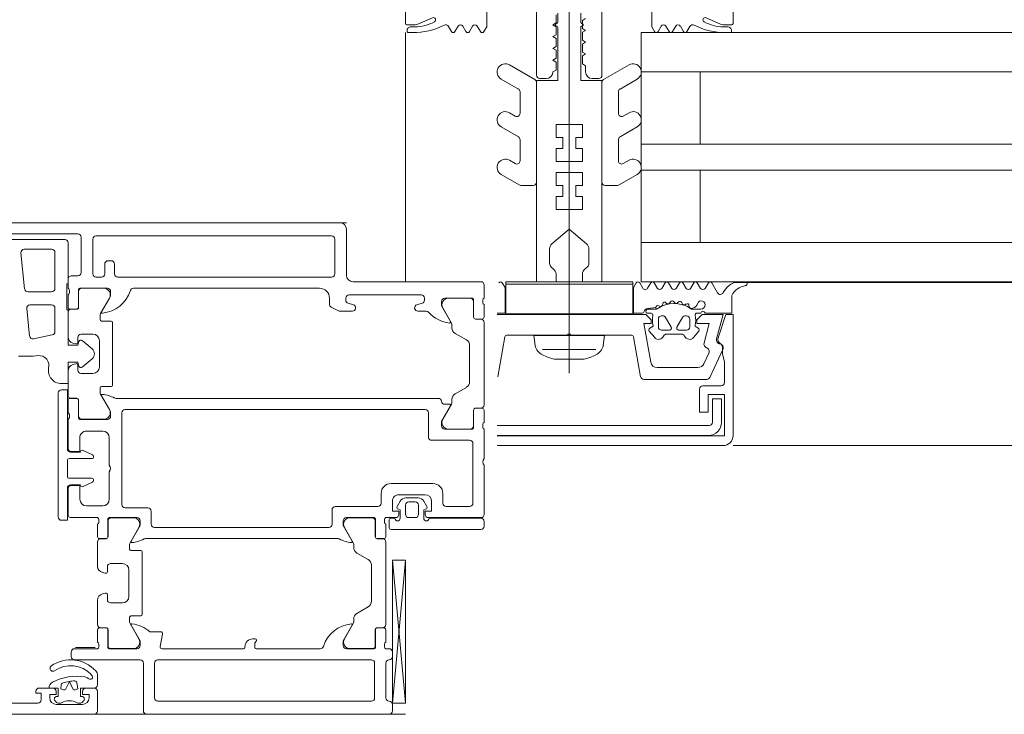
# Model space of a CAD drawing. Header units: centimetres. Extents: x -1631 to 21770, y -8842 to 3590.
# Tile 102 of 150: x 483 to 499, y 1664 to 1675. Entities that reach past the tile are written whole.
import ezdxf

# ---------------------------------------------------------------- set-up
doc = ezdxf.new("R2010")
doc.units = ezdxf.units.CM
for name, color, linetype, lineweight in [('A-DETL-GENF', 92, 'Continuous', 9), ('A-DOOR', 31, 'Continuous', 13), ('A-GLAZ-CURT', 52, 'Continuous', 9), ('A-GLAZ-CWMG', 51, 'Continuous', 9)]:
    doc.layers.add(name, color=color, linetype=linetype, lineweight=lineweight)

# ---------------------------------------------------------------- blocks, each defined once
blk = doc.blocks.new('Schueco_FWS_ADS-75-SimplySmart_inw_Family-02 - FWS SI insert unit 90-2368395-5_piętro III __10_50 m_ - stan projektowany')
at = {"layer": 'A-DETL-GENF'}
for p, q in [((-75.5, 6.6), (75.5, 6.6)), ((74.6, -0.9), (-74.6, -0.9))]:
    blk.add_line(p, q, dxfattribs=at)
at = {"layer": 'A-DOOR'}
for p, q in [((-75.3, 6.45), (-75.3, 6.55)), ((-75.25, 6.6), (-71.55, 6.6)), ((-71.5, 6.55), (-71.5, 5.82)), ((-70.8, 6.25), (-70.8, 6.55)), ((-75.3, 4.249), (-75.5, 6.43)), ((-75.2, 5.82), (-75.2, 6.35)), ((-75.03, 6.35), (-75.03, 5.82)), ((-71.72, 6.4), (-74.98, 6.4)), ((-71.67, 5.82), (-71.67, 6.35)), ((-70.588, 6.397), (-70.564, 6.421)), ((-70.17, 6.45), (-70.57, 6.45)), ((-70.543, 6.43), (-70.513, 6.43)), ((-70.227, 6.43), (-70.197, 6.43)), ((-70.176, 6.421), (-70.152, 6.397)), ((-68.6, 6.43), (-69.89, 6.43)), ((-70.62, 6.2), (-70.75, 6.2)), ((-69.91, 6.2), (-70.12, 6.2)), ((-75.3, 5.65), (-75.3, 5.72)), ((-74.98, 5.77), (-71.72, 5.77)), ((-71.45, 5.77), (-70.45, 5.77)), ((-70.4, 5.72), (-70.4, 5.65)), ((-75.2, 5.6), (-75.25, 5.6)), ((-75.18, 5.528), (-75.18, 5.572)), ((-75.041, 5.58), (-75.041, 5.31)), ((-74.6, 5.6), (-75.021, 5.6)), ((-74.99, 5.599), (-74.656, 5.599)), ((-73.22, 5.6), (-74.2, 5.6)), ((-73.05, 5.58), (-73.05, 5.57)), ((-71.786, 5.6), (-73.03, 5.6)), ((-71.794, 5.376), (-71.757, 5.564)), ((-70.979, 5.6), (-71.4, 5.6)), ((-71.01, 5.599), (-71.344, 5.599)), ((-70.959, 5.31), (-70.959, 5.58)), ((-70.82, 5.572), (-70.82, 5.528)), ((-70.45, 5.6), (-70.8, 5.6)), ((-70.765, 5.58), (-70.465, 5.58)), ((-75.2, 5.31), (-75.2, 5.5)), ((-75.04, 5.309), (-75.04, 5.549)), ((-74.569, 5.449), (-74.703, 5.216)), ((-73.17, 5.45), (-73.205, 5.45)), ((-71.431, 5.449), (-71.297, 5.216)), ((-70.96, 5.309), (-70.96, 5.549)), ((-70.8, 5.5), (-70.8, 5.31)), ((-75.071, 5.28), (-75.17, 5.28)), ((-75.15, 5.279), (-75.07, 5.279)), ((-71.6, 5.34), (-71.764, 5.34)), ((-70.85, 5.279), (-70.93, 5.279)), ((-70.83, 5.28), (-70.929, 5.28)), ((-75.2, 3.971), (-75.2, 5.229)), ((-74.71, 5.191), (-74.71, 5.147)), ((-71.29, 5.191), (-71.29, 5.12)), ((-70.8, 4.859), (-70.8, 5.229)), ((-74.76, 5.06), (-74.93, 4.962)), ((-71.48, 5.08), (-71.48, 4.12)), ((-71.31, 5.1), (-71.46, 5.1)), ((-74.98, 4.875), (-74.98, 4.325)), ((-71.18, 4.9), (-71, 4.9)), ((-70.95, 4.85), (-70.95, 4.775)), ((-71.28, 4.4), (-71.28, 4.8)), ((-70.919, 4.751), (-70.874, 4.763)), ((-70.95, 4.425), (-70.95, 4.35)), ((-70.874, 4.437), (-70.919, 4.449)), ((-74.93, 4.238), (-74.76, 4.14)), ((-71, 4.3), (-71.18, 4.3)), ((-70.8, 3.971), (-70.8, 4.341)), ((-71.46, 4.1), (-71.31, 4.1)), ((-71.29, 4.08), (-71.29, 4.009)), ((-75.17, 3.92), (-75.071, 3.92)), ((-75.07, 3.921), (-75.15, 3.921)), ((-74.71, 4.053), (-74.71, 4.009)), ((-74.703, 3.984), (-74.569, 3.751)), ((-74.467, 3.92), (-71.533, 3.92)), ((-71.297, 3.984), (-71.431, 3.751)), ((-70.93, 3.921), (-70.85, 3.921)), ((-70.929, 3.92), (-70.83, 3.92)), ((-75.28, 3.78), (-76.65, 3.78)), ((-75.2, 3.7), (-75.2, 3.89)), ((-75.041, 3.89), (-75.041, 3.62)), ((-75.04, 3.651), (-75.04, 3.891)), ((-70.96, 3.651), (-70.96, 3.891)), ((-70.959, 3.62), (-70.959, 3.89)), ((-70.8, 3.89), (-70.8, 3.7)), ((-76.7, 3.73), (-76.7, 3.66)), ((-76.65, 3.61), (-75.86, 3.61)), ((-75.34, 3.61), (-75.28, 3.61)), ((-75.25, 3.64), (-75.25, 3.75)), ((-75.18, 3.628), (-75.18, 3.672)), ((-74.38, 3.7), (-74.38, 3.48)), ((-71.67, 3.75), (-74.33, 3.75)), ((-71.62, 3.5), (-71.62, 3.7)), ((-70.82, 3.672), (-70.82, 3.628)), ((-76.7, 2.8), (-76.7, 3.55)), ((-76.65, 3.6), (-75.85, 3.6)), ((-75.7, 3.55), (-75.7, 3.41)), ((-75.55, 3.6), (-75.65, 3.6)), ((-75.5, 3.41), (-75.5, 3.55)), ((-75.35, 3.6), (-75.2, 3.6)), ((-75.021, 3.6), (-74.6, 3.6)), ((-74.656, 3.601), (-74.99, 3.601)), ((-71.4, 3.6), (-70.979, 3.6)), ((-71.344, 3.601), (-71.01, 3.601)), ((-70.8, 3.6), (-70.4, 3.6)), ((-70.35, 3.55), (-70.35, 3.16)), ((-70.2, 3.59), (-70.2, 1.7)), ((-76.53, 3.38), (-76.53, 2.47)), ((-76.12, 3.43), (-76.48, 3.43)), ((-76.07, 3.23), (-76.07, 3.38)), ((-75.826, 3.429), (-75.781, 3.35)), ((-75.65, 3.36), (-75.55, 3.36)), ((-75.419, 3.35), (-75.374, 3.429)), ((-75.13, 3.38), (-75.13, 3.23)), ((-74.43, 3.43), (-75.08, 3.43)), ((-71.22, 3.45), (-71.57, 3.45)), ((-71.17, 2), (-71.17, 3.4)), ((-70.98, 3.32), (-70.98, 2.9)), ((-70.63, 3.42), (-70.88, 3.42)), ((-75.8, 3.25), (-75.4, 3.25)), ((-75.694, 3.3), (-75.506, 3.3)), ((-75.28, 3.08), (-75.92, 3.08)), ((-70.74, 3.03), (-70.74, 3.033)), ((-70.723, 3.06), (-70.581, 3.126)), ((-70.54, 3.1), (-70.39, 3.1)), ((-70.37, 3), (-70.71, 3)), ((-70.34, 2.73), (-70.34, 2.97)), ((-70.98, 2.8), (-70.98, 2.38)), ((-76.7, 2.25), (-76.7, 2.7)), ((-70.74, 2.667), (-70.74, 2.67)), ((-70.581, 2.574), (-70.723, 2.64)), ((-70.71, 2.7), (-70.37, 2.7)), ((-70.39, 2.6), (-70.54, 2.6)), ((-76.48, 2.42), (-75.9, 2.42)), ((-70.35, 2.54), (-70.35, 2.1)), ((-75.85, 2.37), (-75.85, 2)), ((-70.88, 2.28), (-70.63, 2.28)), ((-76.7, 1.96), (-76.7, 2.15)), ((-76.68, 2.178), (-76.68, 2.222)), ((-76.541, 2.23), (-76.541, 1.96)), ((-76.54, 1.959), (-76.54, 2.199)), ((-76.1, 2.25), (-76.521, 2.25)), ((-76.49, 2.249), (-76.156, 2.249)), ((-76.069, 2.099), (-76.203, 1.866)), ((-70.529, 2.1), (-70.95, 2.1)), ((-70.894, 2.099), (-70.56, 2.099)), ((-70.51, 2.049), (-70.51, 1.809)), ((-70.509, 1.81), (-70.509, 2.08)), ((-70.37, 2.072), (-70.37, 2.028)), ((-70.35, 2), (-70.35, 1.81)), ((-76.7, 0.621), (-76.7, 1.879)), ((-76.571, 1.93), (-76.67, 1.93)), ((-76.65, 1.929), (-76.57, 1.929)), ((-76.21, 1.841), (-76.21, 1.797)), ((-76.099, 1.87), (-76.176, 1.87)), ((-75.8, 1.95), (-71.22, 1.95)), ((-70.847, 1.716), (-70.981, 1.949)), ((-76.26, 1.71), (-76.43, 1.612)), ((-71.083, 1.78), (-76, 1.78)), ((-70.84, 1.62), (-70.84, 1.691)), ((-70.48, 1.779), (-70.4, 1.779)), ((-70.38, 1.78), (-70.479, 1.78)), ((-70.35, 1.729), (-70.35, 1.359)), ((-76.48, 1.525), (-76.48, 0.975)), ((-71.03, 0.62), (-71.03, 1.58)), ((-71.01, 1.6), (-70.86, 1.6)), ((-70.55, 1.4), (-70.73, 1.4)), ((-70.83, 1.3), (-70.83, 0.9)), ((-70.716, 1.177), (-70.564, 1.304)), ((-70.5, 1.275), (-70.5, 1.35)), ((-70.424, 1.263), (-70.469, 1.251)), ((-70.564, 0.896), (-70.716, 1.023)), ((-70.5, 0.85), (-70.5, 0.925)), ((-70.469, 0.949), (-70.424, 0.937)), ((-76.43, 0.888), (-76.26, 0.79)), ((-70.73, 0.8), (-70.55, 0.8)), ((-70.35, 0.841), (-70.35, 0.471)), ((-70.15, 0.763), (-70.15, 0.405)), ((-69.824, 0.872), (-70.11, 0.811)), ((-69.72, 0.41), (-69.764, 0.829)), ((-76.21, 0.703), (-76.21, 0.659)), ((-76.203, 0.634), (-76.069, 0.401)), ((-76.7, 0.35), (-76.7, 0.54)), ((-76.67, 0.57), (-76.571, 0.57)), ((-76.57, 0.571), (-76.65, 0.571)), ((-76.541, 0.54), (-76.541, 0.27)), ((-76.54, 0.301), (-76.54, 0.541)), ((-70.86, 0.6), (-71.01, 0.6)), ((-70.981, 0.251), (-70.847, 0.484)), ((-70.84, 0.509), (-70.84, 0.58)), ((-76.68, 0.278), (-76.68, 0.322)), ((-75.817, 0.45), (-75.69, 0.45)), ((-75.675, 0.352), (-75.755, 0.328)), ((-74.625, 0.328), (-74.705, 0.352)), ((-74.69, 0.45), (-74.499, 0.45)), ((-74.476, 0.445), (-74.367, 0.389)), ((-74.34, 0.344), (-74.34, 0.25)), ((-70.51, 0.391), (-70.51, 0.151)), ((-70.509, 0.12), (-70.509, 0.39)), ((-70.4, 0.421), (-70.48, 0.421)), ((-70.479, 0.42), (-70.38, 0.42)), ((-70.35, 0.39), (-70.35, 0.2)), ((-70.1, 0.355), (-69.769, 0.355)), ((-76.7, 0.05), (-76.7, 0.25)), ((-76.521, 0.25), (-76.1, 0.25)), ((-76.156, 0.251), (-76.49, 0.251)), ((-75.79, 0.28), (-75.79, 0.25)), ((-75.74, 0.2), (-74.64, 0.2)), ((-74.59, 0.25), (-74.59, 0.28)), ((-70.37, 0.172), (-70.37, 0.128)), ((-69.738, 0.155), (-70.1, 0.155)), ((-74.7, 0), (-76.65, 0)), ((-74.19, 0.1), (-71.35, 0.1)), ((-70.95, 0.1), (-70.529, 0.1)), ((-70.56, 0.101), (-70.894, 0.101)), ((-70.35, 0.1), (-70.35, -0.04)), ((-70.15, 0.105), (-70.15, -0.445)), ((-69.63, -0.44), (-69.688, 0.11)), ((-74.6, -0.8), (-74.6, -0.1)), ((-74.42, -0.12), (-74.42, -0.65)), ((-71.11, -0.07), (-74.37, -0.07)), ((-71.06, -0.27), (-71.06, -0.12)), ((-70.91, -0.12), (-70.91, -0.27)), ((-70.78, -0.07), (-70.86, -0.07)), ((-70.73, -0.65), (-70.73, -0.12)), ((-70.55, -0.14), (-70.55, -0.68)), ((-70.4, -0.09), (-70.5, -0.09)), ((-70.96, -0.32), (-71.01, -0.32)), ((-70.1, -0.495), (-69.68, -0.495)), ((-74.37, -0.7), (-70.78, -0.7)), ((-70.5, -0.73), (-69.21, -0.73)), ((-69.45, -0.645), (-70.3, -0.645)), ((-68.35, -0.9), (-74.5, -0.9))]:
    blk.add_line(p, q, dxfattribs=at)
at = {"layer": 'A-DOOR', "flags": 128}
for points in [[(-70.75, 6.6), (-62.1, 6.6), (-62.1, 6.26), (-62.21, 6.15), (-62.27, 6.15), (-62.27, 6.32)], [(-75.5, 4.249), (-75.5, 6.43), (-75.3, 6.43), (-75.3, 4.249), (-75.5, 4.249), (-75.3, 6.43)], [(-70.75, 6.2), (-70.54, 6.2), (-70.54, 6.33), (-70.57, 6.33)], [(-70.67, 6.35), (-70.67, 6.3), (-70.57, 6.3), (-70.57, 6.25)], [(-70.17, 6.33), (-70.2, 6.33), (-70.2, 6.2), (-70.06, 6.2)], [(-70.17, 6.25), (-70.17, 6.3), (-70.07, 6.3), (-70.07, 6.35)], [(-69.94, 6.38), (-69.94, 6.28), (-69.86, 6.28), (-69.86, 6.25)], [(-70.8, 6.006), (-70.8, 6.015), (-70.8, 6.15)], [(-73.225, 5.47), (-73.225, 5.477), (-73.2, 5.51), (-73.2, 5.58)], [(-74.688, 5.241), (-74.55, 5.48), (-74.55, 5.55)], [(-71.45, 5.55), (-71.45, 5.48), (-71.312, 5.241)], [(-74.55, 3.65), (-74.55, 3.72), (-74.688, 3.959)], [(-71.312, 3.959), (-71.45, 3.72), (-71.45, 3.65)], [(-75.78, 3.61), (-75.78, 3.48), (-75.808, 3.473)], [(-75.392, 3.473), (-75.42, 3.48), (-75.42, 3.61)], [(-70.34, 3.15), (-70.34, 3.64), (-70.25, 3.64)], [(-75.8, 3.55), (-75.8, 3.5), (-75.9, 3.5), (-75.9, 3.35)], [(-75.3, 3.35), (-75.3, 3.5), (-75.4, 3.5), (-75.4, 3.55)], [(-70.4, 3.11), (-70.53, 3.11), (-70.53, 3.32)], [(-70.53, 2.38), (-70.53, 2.59), (-70.4, 2.59)], [(-70.25, 1.65), (-70.34, 1.65), (-70.34, 2.55)], [(-76.188, 1.891), (-76.05, 2.13), (-76.05, 2.2)], [(-71, 2.05), (-71, 1.98), (-70.862, 1.741)], [(-70.516, 1.289), (-70.5, 1.23), (-70.35, 1.23), (-70.35, 1.555), (-70.25, 1.555)], [(-70.35, -0.595), (-70.35, 0.03), (-70.33, 0.03), (-70.33, 0.43), (-70.35, 0.43), (-70.35, 0.97), (-70.5, 0.97), (-70.516, 0.911)], [(-76.05, 0.3), (-76.05, 0.37), (-76.188, 0.609)], [(-70.862, 0.459), (-71, 0.22), (-71, 0.15)]]:
    blk.add_lwpolyline(points, dxfattribs=at)
for points in [[(-70.483, 6.115), (-70.5, 6.213), (-70.46, 6.227), (-70.5, 6.213)], [(-70.423, 6.212), (-70.37, 6.099), (-70.317, 6.212), (-70.37, 6.099)], [(-70.28, 6.227), (-70.24, 6.213), (-70.246, 6.149), (-70.24, 6.213)]]:
    blk.add_lwpolyline(points, close=True, dxfattribs=at)
at = {"layer": 'A-DOOR'}
for centre, radius, start, end in [((-75.25, 6.55), 0.05, 90, 180), ((-71.55, 6.55), 0.05, 0, 90), ((-70.75, 6.55), 0.05, 90, 180), ((-75.25, 6.45), 0.05, 180, 270), ((-75.25, 6.35), 0.05, 0, 90), ((-74.98, 6.35), 0.05, 90, 180), ((-71.72, 6.35), 0.05, 0, 90), ((-70.57, 6.35), 0.1, 90, 180), ((-70.56, 6.369), 0.04, 135, 255.5225), ((-70.543, 6.4), 0.03, 90, 135), ((-70.513, 6.38), 0.05, 62.5107, 90), ((-70.37, 6.655), 0.26, 242.5107, 297.4893), ((-70.227, 6.38), 0.05, 90, 117.4893), ((-70.197, 6.4), 0.03, 45, 90), ((-70.17, 6.35), 0.1, 0, 90), ((-70.18, 6.369), 0.04, 284.4775, 45), ((-69.89, 6.38), 0.05, 90, 180), ((-70.75, 6.25), 0.05, 180, 270), ((-70.75, 6.15), 0.05, 90, 180), ((-70.62, 6.25), 0.05, 270, 360), ((-70.45, 6.199), 0.03, 25, 110), ((-70.45, 6.199), 0.03, 25, 110), ((-70.29, 6.199), 0.03, 70, 155), ((-70.29, 6.199), 0.03, 70, 155), ((-70.12, 6.25), 0.05, 180, 270), ((-70.16, 6.2), 0.1, 297.8642, 0), ((-69.91, 6.25), 0.05, 270, 0), ((-70.27, 6.029), 0.53, 180, 181.5104), ((-70.694, 6.035), 0.03, 102.6892, 206.8893), ((-70.623, 6.071), 0.11, 206.8893, 223.162), ((-70.69, 6.015), 0.05, 49.3398, 102.6892), ((-70.592, 6.129), 0.1, 229.3398, 260.8458), ((-70.482, 6.81), 0.79, 260.8458, 297.8642), ((-70.453, 6.121), 0.03, 190, 272.4282), ((-70.453, 6.121), 0.03, 190, 272.4282), ((-70.482, 6.81), 0.72, 272.4282, 278.9885), ((-70.482, 6.81), 0.72, 272.4282, 278.9885), ((-70.482, 6.81), 0.72, 278.9885, 287.4598), ((-70.482, 6.81), 0.72, 278.9885, 287.4598), ((-70.275, 6.152), 0.03, 287.4598, 355), ((-70.275, 6.152), 0.03, 287.4598, 355), ((-70.7, 6.006), 0.1, 180, 222.3901), ((-70.391, 6.289), 0.519, 222.3901, 304.8585), ((-70.391, 6.289), 0.429, 223.162, 304.8585), ((-70.12, 5.9), 0.045, 304.8585, 124.8585), ((-75.25, 5.72), 0.05, 90, 180), ((-75.25, 5.82), 0.05, 270, 0), ((-74.98, 5.82), 0.05, 180, 270), ((-71.72, 5.82), 0.05, 270, 360), ((-71.45, 5.82), 0.05, 180, 270), ((-70.45, 5.72), 0.05, 0, 90), ((-75.25, 5.65), 0.05, 180, 270), ((-75.21, 5.572), 0.03, 0, 70.5288), ((-75.021, 5.58), 0.02, 90, 180), ((-74.99, 5.549), 0.05, 90, 180), ((-74.724, 5.718), 0.5, 275.6226, 342.2516), ((-74.656, 5.499), 0.1, 330, 90), ((-74.6, 5.55), 0.05, 0, 90), ((-74.2, 5.55), 0.05, 90, 162.2516), ((-73.22, 5.58), 0.02, 0, 90), ((-73.17, 5.57), 0.12, 270, 0), ((-73.03, 5.58), 0.02, 90, 180), ((-71.786, 5.57), 0.03, 349, 90), ((-71.4, 5.55), 0.05, 90, 180), ((-71.344, 5.499), 0.1, 90, 210), ((-71.01, 5.549), 0.05, 0, 90), ((-70.979, 5.58), 0.02, 0, 90), ((-70.79, 5.572), 0.03, 109.4712, 180), ((-70.45, 5.65), 0.05, 270, 0), ((-75.21, 5.528), 0.03, 289.4712, 0), ((-73.205, 5.477), 0.02, 135, 180), ((-73.205, 5.47), 0.02, 180, 270), ((-70.79, 5.528), 0.03, 180, 250.5288), ((-75.17, 5.31), 0.03, 180, 270), ((-75.15, 5.229), 0.05, 90, 180), ((-75.071, 5.31), 0.03, 270, 0), ((-75.07, 5.309), 0.03, 270, 0), ((-71.764, 5.37), 0.03, 169, 270), ((-71.272, 5.717), 0.5, 228.9748, 263.8593), ((-70.93, 5.309), 0.03, 180, 270), ((-70.929, 5.31), 0.03, 180, 270), ((-70.85, 5.229), 0.05, 0, 90), ((-70.83, 5.31), 0.03, 270, 0), ((-74.81, 5.147), 0.1, 300, 0), ((-74.66, 5.191), 0.05, 150, 180), ((-74.676, 5.234), 0.0138, 150, 275.6226), ((-71.324, 5.234), 0.0138, 263.8593, 30), ((-71.31, 5.12), 0.02, 270, 0), ((-71.34, 5.191), 0.05, 0, 30), ((-74.88, 4.875), 0.1, 120, 180), ((-71.46, 5.08), 0.02, 90, 180), ((-71.18, 4.8), 0.1, 90, 180), ((-71, 4.85), 0.05, 0, 90), ((-70.9, 4.859), 0.1, 285, 0), ((-70.925, 4.775), 0.025, 180, 285), ((-71.18, 4.4), 0.1, 180, 270), ((-70.925, 4.425), 0.025, 75, 180), ((-70.9, 4.341), 0.1, 0, 75), ((-74.88, 4.325), 0.1, 180, 240), ((-71, 4.35), 0.05, 270, 0), ((-74.81, 4.053), 0.1, 0, 60), ((-71.46, 4.12), 0.02, 180, 270), ((-71.31, 4.08), 0.02, 0, 90), ((-75.15, 3.971), 0.05, 180, 270), ((-75.17, 3.89), 0.03, 90, 180), ((-75.071, 3.89), 0.03, 360, 90), ((-75.07, 3.891), 0.03, 0, 90), ((-74.66, 4.009), 0.05, 180, 210), ((-74.676, 3.966), 0.0138, 84.6714, 210), ((-74.721, 3.482), 0.5, 62.5097, 84.6714), ((-74.467, 3.97), 0.05, 242.5097, 270), ((-71.533, 3.97), 0.05, 270, 297.4903), ((-71.279, 3.482), 0.5, 95.3286, 117.4903), ((-71.324, 3.966), 0.0138, 330, 95.3286), ((-71.34, 4.009), 0.05, 330, 0), ((-70.93, 3.891), 0.03, 90, 180), ((-70.929, 3.89), 0.03, 90, 180), ((-70.85, 3.971), 0.05, 270, 0), ((-70.83, 3.89), 0.03, 0, 90), ((-76.65, 3.73), 0.05, 90, 180), ((-75.28, 3.75), 0.03, 0, 90), ((-76.65, 3.66), 0.05, 180, 270), ((-75.82, 3.61), 0.04, 0, 180), ((-75.38, 3.61), 0.04, 0, 180), ((-75.28, 3.64), 0.03, 270, 0), ((-75.21, 3.672), 0.03, 0, 70.5288), ((-75.21, 3.628), 0.03, 289.4712, 360), ((-75.021, 3.62), 0.02, 180, 270), ((-74.99, 3.651), 0.05, 180, 270), ((-74.656, 3.701), 0.1, 270, 30), ((-74.6, 3.65), 0.05, 270, 0), ((-74.33, 3.7), 0.05, 90, 180), ((-71.67, 3.7), 0.05, 0, 90), ((-71.4, 3.65), 0.05, 180, 270), ((-71.344, 3.701), 0.1, 150, 270), ((-71.01, 3.651), 0.05, 270, 0), ((-70.979, 3.62), 0.02, 270, 0), ((-70.79, 3.672), 0.03, 109.4712, 180), ((-70.79, 3.628), 0.03, 180, 250.5288), ((-70.25, 3.59), 0.05, 0, 90), ((-76.65, 3.55), 0.05, 90, 180), ((-75.85, 3.55), 0.05, 0, 90), ((-75.8, 3.444), 0.03, 105, 210), ((-75.65, 3.55), 0.05, 90, 180), ((-75.55, 3.55), 0.05, 0, 90), ((-75.35, 3.55), 0.05, 90, 180), ((-75.4, 3.444), 0.03, 330, 75), ((-74.43, 3.48), 0.05, 270, 0), ((-71.57, 3.5), 0.05, 180, 270), ((-70.4, 3.55), 0.05, 0, 90), ((-76.48, 3.38), 0.05, 90, 180), ((-76.12, 3.38), 0.05, 0, 90), ((-75.8, 3.35), 0.1, 180, 270), ((-75.694, 3.4), 0.1, 210, 270), ((-75.65, 3.41), 0.05, 180, 270), ((-75.55, 3.41), 0.05, 270, 0), ((-75.506, 3.4), 0.1, 270, 330), ((-75.4, 3.35), 0.1, 270, 0), ((-75.08, 3.38), 0.05, 90, 180), ((-71.22, 3.4), 0.05, 0, 90), ((-70.88, 3.32), 0.1, 90, 180), ((-70.63, 3.32), 0.1, 0, 90), ((-75.92, 3.23), 0.15, 180, 270), ((-75.28, 3.23), 0.15, 270, 0), ((-70.4, 3.16), 0.05, 270, 0), ((-70.71, 3.033), 0.03, 115, 180), ((-70.71, 3.03), 0.03, 180, 270), ((-70.568, 3.099), 0.03, 21.7118, 115), ((-70.39, 3.15), 0.05, 270, 0), ((-70.927, 2.85), 0.0725, 136.3972, 223.6028), ((-70.37, 2.97), 0.03, 0, 90), ((-76.752, 2.75), 0.0725, 316.3972, 43.6028), ((-70.37, 2.73), 0.03, 270, 0), ((-70.71, 2.67), 0.03, 90, 180), ((-70.71, 2.667), 0.03, 180, 245), ((-70.568, 2.601), 0.03, 245, 338.2882), ((-70.4, 2.54), 0.05, 360, 90), ((-70.39, 2.55), 0.05, 0, 90), ((-76.48, 2.47), 0.05, 180, 270), ((-75.9, 2.37), 0.05, 360, 90), ((-70.88, 2.38), 0.1, 180, 270), ((-70.63, 2.38), 0.1, 270, 0), ((-76.71, 2.222), 0.03, 0, 70.5288), ((-76.71, 2.178), 0.03, 289.4712, 0), ((-76.521, 2.23), 0.02, 90, 180), ((-76.49, 2.199), 0.05, 90, 180), ((-76.156, 2.149), 0.1, 330, 90), ((-76.1, 2.2), 0.05, 0, 90), ((-76.67, 1.96), 0.03, 180, 270), ((-76.571, 1.96), 0.03, 270, 0), ((-76.57, 1.959), 0.03, 270, 0), ((-75.8, 2), 0.05, 180, 270), ((-71.22, 2), 0.05, 270, 0), ((-70.95, 2.05), 0.05, 90, 180), ((-70.894, 1.999), 0.1, 90, 210), ((-70.56, 2.049), 0.05, 0, 90), ((-70.529, 2.08), 0.02, 0, 90), ((-70.34, 2.072), 0.03, 109.4712, 180), ((-70.34, 2.028), 0.03, 180, 250.5288), ((-76.65, 1.879), 0.05, 90, 180), ((-76.16, 1.841), 0.05, 150, 180), ((-76.176, 1.884), 0.0138, 150, 270), ((-76.099, 1.82), 0.05, 5.7392, 90), ((-76, 1.83), 0.05, 185.7392, 270), ((-70.48, 1.809), 0.03, 180, 270), ((-70.479, 1.81), 0.03, 180, 270), ((-70.38, 1.81), 0.03, 270, 0), ((-76.31, 1.797), 0.1, 300, 0), ((-71.083, 1.73), 0.05, 62.5097, 90), ((-70.829, 2.218), 0.5, 242.5097, 264.6714), ((-70.874, 1.734), 0.0138, 264.6714, 30), ((-70.89, 1.691), 0.05, 0, 30), ((-70.4, 1.729), 0.05, 0, 90), ((-70.25, 1.7), 0.05, 270, 0), ((-76.38, 1.525), 0.1, 120, 180), ((-71.01, 1.58), 0.02, 90, 180), ((-70.86, 1.62), 0.02, 270, 0), ((-70.25, 1.355), 0.2, 349.3496, 90), ((-70.73, 1.3), 0.1, 90, 180), ((-70.55, 1.35), 0.05, 0, 90), ((-70.45, 1.359), 0.1, 285, 360), ((-70.545, 1.281), 0.03, 14.9951, 130), ((-70.475, 1.275), 0.025, 180, 285), ((-69.909, 1.277), 0.15, 164.3113, 275.3952), ((-70.652, 1.1), 0.1, 130, 230), ((-69.707, -0.863), 2, 86.7837, 95.3952), ((-76.38, 0.975), 0.1, 180, 240), ((-70.545, 0.919), 0.03, 230, 345.0049), ((-70.475, 0.925), 0.025, 75, 180), ((-70.45, 0.841), 0.1, 0, 75), ((-76.31, 0.703), 0.1, 0, 60), ((-70.73, 0.9), 0.1, 180, 270), ((-70.55, 0.85), 0.05, 270, 360), ((-70.1, 0.763), 0.05, 102, 180), ((-69.813, 0.823), 0.05, 6, 102), ((-76.65, 0.621), 0.05, 180, 270), ((-76.16, 0.659), 0.05, 180, 210), ((-76.176, 0.616), 0.0138, 84.0801, 210), ((-76.226, 0.133), 0.5, 41.9139, 84.0801), ((-71.01, 0.62), 0.02, 180, 270), ((-76.67, 0.54), 0.03, 90, 180), ((-76.571, 0.54), 0.03, 0, 90), ((-76.57, 0.541), 0.03, 0, 90), ((-75.817, 0.5), 0.05, 221.9139, 270), ((-70.826, -0.018), 0.5, 95.6226, 162.2516), ((-70.874, 0.466), 0.0138, 330, 95.6226), ((-70.86, 0.58), 0.02, 0, 90), ((-70.89, 0.509), 0.05, 330, 0), ((-70.4, 0.471), 0.05, 270, 360), ((-76.71, 0.322), 0.03, 0, 70.5288), ((-76.49, 0.301), 0.05, 180, 270), ((-76.156, 0.351), 0.1, 270, 30), ((-75.74, 0.28), 0.05, 107, 180), ((-75.69, 0.4), 0.05, 287, 90), ((-74.69, 0.4), 0.05, 90, 253), ((-74.64, 0.28), 0.05, 0, 73), ((-74.499, 0.4), 0.05, 63, 90), ((-74.39, 0.344), 0.05, 360, 63), ((-70.48, 0.391), 0.03, 90, 180), ((-70.479, 0.39), 0.03, 90, 180), ((-70.38, 0.39), 0.03, 360, 90), ((-70.1, 0.405), 0.05, 180, 270), ((-69.769, 0.405), 0.05, 270, 6), ((-76.71, 0.278), 0.03, 289.4712, 0), ((-76.521, 0.27), 0.02, 180, 270), ((-76.1, 0.3), 0.05, 270, 360), ((-75.74, 0.25), 0.05, 180, 270), ((-74.64, 0.25), 0.05, 270, 360), ((-74.19, 0.25), 0.15, 180, 270), ((-70.894, 0.201), 0.1, 150, 270), ((-70.56, 0.151), 0.05, 270, 0), ((-70.34, 0.172), 0.03, 109.4712, 180), ((-70.1, 0.105), 0.05, 90, 180), ((-69.738, 0.105), 0.05, 6, 90), ((-76.65, 0.05), 0.05, 180, 270), ((-74.7, -0.1), 0.1, 0, 90), ((-71.35, 0.15), 0.05, 270, 342.2516), ((-70.95, 0.15), 0.05, 180, 270), ((-70.529, 0.12), 0.02, 270, 0), ((-70.34, 0.128), 0.03, 180, 250.5288), ((-74.37, -0.12), 0.05, 90, 180), ((-71.11, -0.12), 0.05, 360, 90), ((-70.86, -0.12), 0.05, 90, 180), ((-70.78, -0.12), 0.05, 0, 90), ((-70.5, -0.14), 0.05, 90, 180), ((-70.4, -0.04), 0.05, 270, 0), ((-71.01, -0.27), 0.05, 180, 270), ((-70.96, -0.27), 0.05, 270, 0), ((-70.1, -0.445), 0.05, 180, 270), ((-69.68, -0.445), 0.05, 270, 6), ((-70.3, -0.595), 0.05, 180, 270), ((-74.37, -0.65), 0.05, 180, 270), ((-70.78, -0.65), 0.05, 270, 0), ((-70.5, -0.68), 0.05, 180, 270), ((-74.5, -0.8), 0.1, 180, 270)]:
    blk.add_arc(centre, radius, start, end, dxfattribs=at)
blk = doc.blocks.new('Rectangular Mullion - SI_CovCap-20mm_Mull-85mm-2281818-5_piętro III __10_50 m_ - stan projektowany')
at = {"layer": 'A-DETL-GENF'}
for p, q in [((-0.5, 3.15), (-0.5, 5.85)), ((0.5, 5.85), (0.5, 3.15)), ((0, 5.327), (0, -1.394)), ((-0.175, 3.96), (-0.175, 4.099)), ((0.175, 3.96), (0.175, 4.099)), ((-2.48, 3.92), (-2.351, 3.92)), ((-2.31, 3.929), (-2.089, 4.027)), ((-0.21, 3.929), (-0.185, 3.943)), ((-0.185, 3.897), (-0.21, 3.911)), ((0.21, 3.929), (0.185, 3.943)), ((0.185, 3.897), (0.21, 3.911)), ((2.31, 3.929), (2.089, 4.027)), ((2.48, 3.92), (2.351, 3.92)), ((-2.476, 3.83), (-2.476, 3.82)), ((-2.355, 3.89), (-2.416, 3.89)), ((-1.843, 3.895), (-1.796, 3.815)), ((-1.744, 3.815), (-1.696, 3.899)), ((-1.625, 3.899), (-1.576, 3.815)), ((-1.524, 3.815), (-1.475, 3.899)), ((-1.404, 3.899), (-1.355, 3.815)), ((1.404, 3.899), (1.355, 3.815)), ((1.524, 3.815), (1.475, 3.899)), ((1.625, 3.899), (1.576, 3.815)), ((1.744, 3.815), (1.696, 3.899)), ((1.843, 3.895), (1.796, 3.815)), ((2.355, 3.89), (2.416, 3.89)), ((2.456, 3.8), (2.389, 3.8)), ((2.476, 3.83), (2.476, 3.82)), ((-0.913, 3.308), (-0.525, 3.084)), ((0.912, 3.308), (0.525, 3.084)), ((-0.775, 2.94), (-1.038, 3.092)), ((-0.5, 3.041), (-0.5, 1.52)), ((-0.35, 3.1), (-0.45, 3.1)), ((0.45, 3.1), (0.35, 3.1)), ((0.5, 3.041), (0.5, 1.52)), ((0.775, 2.94), (1.037, 3.092)), ((-0.75, 2.571), (-0.75, 2.897)), ((0.75, 2.571), (0.75, 2.897)), ((-0.913, 2.578), (-0.825, 2.528)), ((0.912, 2.578), (0.825, 2.528)), ((-0.775, 2.21), (-1.038, 2.362)), ((0.775, 2.21), (1.037, 2.362)), ((-0.75, 1.845), (-0.75, 2.167)), ((0.75, 1.845), (0.75, 2.167)), ((-0.913, 1.852), (-0.825, 1.802)), ((0.912, 1.852), (0.825, 1.802)), ((-0.762, 1.477), (-1.038, 1.636)), ((0.762, 1.477), (1.037, 1.636)), ((-0.55, 1.47), (-0.737, 1.47)), ((0.55, 1.47), (0.737, 1.47)), ((-0.3, 0.502), (-0.3, 0.287)), ((0.3, 0.502), (0.3, 0.287)), ((-2.599, -0.001), (-2.687, -0.001)), ((-2.175, -0.018), (-2.263, -0.17)), ((-2.073, -0.102), (-2.124, -0.017)), ((-1.955, -0.017), (-2.005, -0.102)), ((-1.853, -0.102), (-1.903, -0.017)), ((-1.736, -0.017), (-1.785, -0.102)), ((-1.634, -0.103), (-1.684, -0.017)), ((-1.516, -0.017), (-1.565, -0.102)), ((-1.414, -0.103), (-1.464, -0.017)), ((-1.296, -0.017), (-1.345, -0.103)), ((-1.196, -0.098), (-1.244, -0.017)), ((-1.075, -0.016), (-1.123, -0.099)), ((-1.882, -0.42), (-2.01, -0.42)), ((-1.975, -0.31), (-1.947, -0.359)), ((-1.828, -0.377), (-1.827, -0.362)), ((-1.786, -0.34), (-1.768, -0.351)), ((-1.722, -0.333), (-1.717, -0.32)), ((-1.668, -0.308), (-1.653, -0.322)), ((-1.605, -0.317), (-1.597, -0.304)), ((-1.546, -0.306), (-1.536, -0.323)), ((-1.487, -0.331), (-1.476, -0.321)), ((-1.427, -0.336), (-1.422, -0.356)), ((-1.379, -0.375), (-1.366, -0.368)), ((-2.01, -0.48), (-1.95, -0.48)), ((-1.84, -0.69), (-1.84, -0.57)), ((-1.79, -0.52), (-1.762, -0.52)), ((-1.736, -0.535), (-1.644, -0.695)), ((-1.556, -0.695), (-1.464, -0.535)), ((-1.438, -0.52), (-1.41, -0.52)), ((-1.36, -0.57), (-1.36, -0.69)), ((-1.249, -0.48), (-1.184, -0.48)), ((-1.67, -0.74), (-1.79, -0.74)), ((-1.41, -0.74), (-1.53, -0.74)), ((-1.978, -0.754), (-1.896, -0.851)), ((-1.715, -0.8), (-1.485, -0.8)), ((-1.304, -0.851), (-1.222, -0.754)), ((-1.09, -1.449), (-0.982, -0.84)), ((-0.953, -0.815), (-0.025, -0.815)), ((0.025, -0.815), (0.953, -0.815)), ((0.982, -0.84), (1.09, -1.449)), ((-2.344, -1.034), (-2.145, -1.461)), ((0.408, -1.036), (-0.408, -1.036)), ((-2.055, -1.252), (-2.131, -1.089)), ((-0.225, -1.183), (0.225, -1.183)), ((-1.342, -1.31), (-1.964, -1.31)), ((-2.1, -1.49), (-1.139, -1.49)), ((-2.32, -1.59), (-2.04, -1.59)), ((1.1, -2.195), (-2.135, -2.195)), ((-2.125, -2.345), (1.1, -2.345)), ((1.1, -2.5), (-2.35, -2.5))]:
    blk.add_line(p, q, dxfattribs=at)
at = {"layer": 'A-DETL-GENF', "flags": 128}
for points in [[(-0.25, 4.015), (-0.2, 3.986), (-0.2, 3.864), (-0.25, 3.835), (-0.2, 3.806), (-0.2, 3.684), (-0.25, 3.655), (-0.2, 3.626), (-0.2, 3.504), (-0.25, 3.475), (-0.2, 3.446), (-0.2, 3.324), (-0.25, 3.295), (-0.25, 3.2)], [(0.25, 3.2), (0.2, 3.229), (0.2, 3.351), (0.25, 3.38), (0.2, 3.409), (0.2, 3.531), (0.25, 3.56), (0.2, 3.589), (0.2, 3.711), (0.25, 3.74), (0.2, 3.769), (0.2, 3.891), (0.25, 3.92), (0.2, 3.949), (0.2, 4.071)], [(-2.35, 4.68), (-2.5, 4.68), (-2.5, 3.94)], [(-1.303, 3.815), (-1.26, 3.89), (-1.26, 4.68), (-1.395, 4.68)], [(1.303, 3.815), (1.26, 3.89), (1.26, 4.68), (1.395, 4.68)], [(2.35, 4.68), (2.5, 4.68), (2.5, 3.94)], [(-0.264, 0.578), (0, 0.8), (0, 1.1), (-0.2, 1.1), (-0.2, 1.3), (-0.1, 1.3), (-0.1, 1.466), (-0.2, 1.466), (-0.2, 1.666), (0, 1.666), (0, 1.833), (-0.2, 1.833), (-0.2, 2.033), (-0.1, 2.033), (-0.1, 2.2), (-0.2, 2.2), (-0.2, 2.4), (0, 2.4), (0, 4.3), (0, 2.4), (0.2, 2.4), (0.2, 2.2), (0.1, 2.2), (0.1, 2.033), (0.2, 2.033), (0.2, 1.833), (0, 1.833), (0, 1.666), (0.2, 1.666), (0.2, 1.466), (0.1, 1.466), (0.1, 1.3), (0.2, 1.3), (0.2, 1.1), (0, 1.1), (0, 0.8), (0.264, 0.578)], [(-0.2, 0.113), (-0.2, 0), (-0.5, 0), (-0.5, 3.07), (-0.175, 3.07), (-0.175, 3.88)], [(0.2, 0.113), (0.2, 0), (0.5, 0), (0.5, 3.07), (0.175, 3.07), (0.175, 3.88)], [(-1.115, -0.48), (-0.98, -0.48), (-0.98, -0.09), (-1.023, -0.016)], [(1.1, -0.48), (0.98, -0.48), (0.98, -0.09), (1.023, -0.016)], [(-2.48, -0.211), (-2.48, -0.48), (-2.07, -0.48)], [(-1.203, -0.42), (-1.325, -0.42), (-1.322, -0.394), (-1.195, -0.41)], [(-2.5, -2.35), (-2.5, -0.5), (-2.39, -0.5), (-2.273, -0.858)], [(-2.058, -0.934), (-2.136, -0.64), (-1.95, -0.64), (-1.95, -0.58), (-2.03, -0.5), (-2.35, -0.5), (-2.25, -0.874)], [(1.1, -0.5), (-1.17, -0.5), (-1.25, -0.58), (-1.25, -0.64), (-1.14, -0.64), (-1.244, -1.227)], [(-1.92, -0.667), (-1.92, -0.68), (-1.97, -0.709)], [(-1.23, -0.709), (-1.28, -0.68), (-1.28, -0.667)], [(0.52, -0.974), (0.54, -0.821), (-0.54, -0.821), (-0.52, -0.974)], [(-2.34, -1.001), (-2.34, -1.106), (-2.37, -1.224), (-2.37, -1.539)], [(-1.99, -1.64), (-1.99, -1.99), (-2.12, -1.99), (-2.12, -1.72), (-2.37, -1.72), (-2.37, -2.35), (1.1, -2.35)], [(-2.185, -2.145), (-2.185, -1.785), (-2.325, -1.785), (-2.325, -2.145)]]:
    blk.add_lwpolyline(points, dxfattribs=at)
for points in [[(0.97, 0), (-0.97, 0), (-0.97, -0.04), (0.97, -0.04)], [(0.97, -0.04), (-0.97, -0.04), (-0.97, -0.49), (0.97, -0.49)]]:
    blk.add_lwpolyline(points, close=True, dxfattribs=at)
at = {"layer": 'A-DETL-GENF'}
for centre, radius, start, end in [((-2.48, 3.94), 0.02, 180.0061, 269.9938), ((-2.389, 4.87), 1.07, 270.0066, 296.658), ((-2.355, 4.52), 0.63, 269.9981, 298.0699), ((-2.351, 4.02), 0.1, 270.0023, 293.9916), ((-2.075, 3.995), 0.035, 298.0726, 113.9962), ((-1.886, 3.868), 0.051, 31.8047, 116.6592), ((-1.66, 3.879), 0.041, 29.9963, 149.9993), ((-1.44, 3.879), 0.041, 30.003, 149.9925), ((-0.205, 3.92), 0.01, 120.0303, 239.9802), ((-0.195, 3.96), 0.02, 300.0303, 360), ((0.195, 3.96), 0.02, 180, 239.9697), ((0.205, 3.92), 0.01, 300.0198, 59.9697), ((1.44, 3.879), 0.041, 30.0075, 149.997), ((1.66, 3.879), 0.041, 30.0007, 150.0037), ((1.886, 3.868), 0.051, 63.3408, 148.1953), ((2.389, 4.87), 1.07, 243.342, 270.0016), ((2.075, 3.995), 0.035, 66.0038, 241.9274), ((2.355, 4.52), 0.63, 241.9301, 270.0019), ((2.351, 4.02), 0.1, 246.0084, 269.9977), ((2.48, 3.94), 0.02, 270.0062, 359.9939), ((-2.416, 3.83), 0.06, 89.9876, 180.0101), ((-2.456, 3.82), 0.02, 179.9598, 270.0205), ((-1.77, 3.83), 0.03, 209.9942, 330.0014), ((-1.55, 3.83), 0.03, 209.9942, 330.0014), ((-1.329, 3.83), 0.03, 209.9942, 330.0014), ((-0.195, 3.88), 0.02, 360, 59.9802), ((0.195, 3.88), 0.02, 120.0198, 180), ((1.329, 3.83), 0.03, 209.9986, 330.0058), ((1.55, 3.83), 0.03, 209.9986, 330.0058), ((1.77, 3.83), 0.03, 209.9986, 330.0058), ((2.416, 3.83), 0.06, 359.9899, 90.0124), ((2.456, 3.82), 0.02, 269.9795, 0.0402), ((-0.975, 3.2), 0.125, 60, 240), ((0.975, 3.2), 0.125, 300, 120), ((-0.35, 3.2), 0.1, 270, 0), ((0.35, 3.2), 0.1, 180, 270), ((-0.55, 3.041), 0.05, 0, 60), ((-0.45, 3.15), 0.05, 180, 270), ((0.45, 3.15), 0.05, 270, 360), ((0.55, 3.041), 0.05, 120, 180), ((-0.8, 2.897), 0.05, 360, 60), ((0.8, 2.897), 0.05, 120, 180), ((-0.975, 2.47), 0.125, 60, 240), ((-0.8, 2.571), 0.05, 240, 360), ((0.8, 2.571), 0.05, 180, 300), ((0.975, 2.47), 0.125, 300, 120), ((-0.8, 2.167), 0.05, 0, 60), ((0.8, 2.167), 0.05, 120, 180), ((-0.975, 1.744), 0.125, 60, 240), ((-0.8, 1.845), 0.05, 240, 0), ((0.8, 1.845), 0.05, 180, 300), ((0.975, 1.744), 0.125, 300, 120), ((-0.55, 1.52), 0.05, 270, 360), ((0.55, 1.52), 0.05, 180, 270), ((-0.737, 1.52), 0.05, 240, 270), ((0.737, 1.52), 0.05, 270, 300), ((-0.2, 0.502), 0.1, 130, 180), ((0.2, 0.502), 0.1, 0, 50), ((-0.2, 0.287), 0.1, 180, 240), ((-0.3, 0.113), 0.1, 360, 60), ((0.3, 0.113), 0.1, 120, 180), ((0.2, 0.287), 0.1, 300, 360), ((-2.687, -0.031), 0.03, 89.9022, 261.6433), ((-2.733, -0.343), 0.286, 27.5921, 81.6433), ((-2.599, -0.201), 0.2, 80.4545, 89.9022), ((-2.614, -0.291), 0.291, 25.3637, 80.4545), ((-2.149, -0.033), 0.03, 30.7154, 150.1649), ((-2.039, -0.078), 0.0417, 215.132, 324.868), ((-1.929, -0.032), 0.03, 30.5887, 149.5346), ((-1.819, -0.078), 0.0415, 215.012, 324.988), ((-1.71, -0.032), 0.03, 30.1448, 149.5346), ((-1.6, -0.077), 0.043, 217.8436, 323.8234), ((-1.49, -0.032), 0.03, 30.3449, 149.5346), ((-1.38, -0.079), 0.0419, 215.4665, 324.6999), ((-1.27, -0.033), 0.03, 30.3446, 149.7685), ((-1.159, -0.08), 0.0416, 206.9541, 331.568), ((-1.049, -0.031), 0.03, 29.7965, 150.132), ((1.049, -0.031), 0.03, 29.868, 150.2035), ((-2.306, -0.145), 0.05, 205.3637, 330.1649), ((-2.01, -0.355), 0.065, 90, 270), ((-2.01, -0.33), 0.04, 29.9937, 90), ((-1.689, -0.329), 0.03, 45.0005, 162.0009), ((-1.572, -0.321), 0.03, 30.0003, 146.9985), ((-2.04, -0.48), 0.03, 0, 180), ((-1.861, -0.309), 0.1, 210.0023, 269.1728), ((-1.882, -0.37), 0.05, 270, 305.0779), ((-1.862, -0.375), 0.0339, 269.1783, 356.9975), ((-1.6, -0.771), 0.44, 54.1588, 125.0779), ((-1.8, -0.364), 0.0272, 60.011, 176.9853), ((-1.752, -0.323), 0.0316, 240.007, 341.9967), ((-1.631, -0.299), 0.0316, 224.991, 327.0104), ((-1.508, -0.307), 0.0316, 210.0026, 311.9974), ((-1.456, -0.343), 0.03, 14.9955, 132.0028), ((-1.393, -0.348), 0.03, 195.0015, 296.9968), ((-1.352, -0.394), 0.03, 0.0112, 116.991), ((-1.325, -0.39), 0.03, 234.1588, 270), ((-1.203, -0.453), 0.033, 305.0901, 90), ((-1.195, -0.46), 0.05, 7.1737, 90.0088), ((-1.95, -0.51), 0.03, 0.0185, 89.0948), ((-1.616, -0.589), 0.314, 165.4979, 194.5021), ((-1.79, -0.57), 0.05, 89.9897, 180.0103), ((-1.762, -0.55), 0.03, 29.9936, 90.0121), ((-1.438, -0.55), 0.03, 89.9893, 150.005), ((-1.41, -0.57), 0.05, 0.009, 89.991), ((-1.584, -0.589), 0.314, 345.517, 13.1975), ((-1.249, -0.51), 0.03, 90, 193.1975), ((-1.115, -0.45), 0.03, 187.1885, 269.997), ((-1.955, -0.735), 0.03, 120.0049, 219.9897), ((-1.79, -0.69), 0.05, 179.9899, 270.0101), ((-1.67, -0.71), 0.03, 269.9936, 30.0024), ((-1.53, -0.71), 0.03, 150.0027, 270.0013), ((-1.41, -0.69), 0.05, 270.0092, 359.9908), ((-1.245, -0.735), 0.03, 319.9887, 60.0017), ((-2.34, -0.88), 0.07, 300.0064, 18), ((-2.308, -0.89), 0.06, 278.4417, 15), ((-1.835, -0.8), 0.08, 219.9967, 337.3844), ((-1.715, -0.85), 0.05, 90.0003, 157.3776), ((-1.485, -0.85), 0.05, 22.6209, 90.0012), ((-1.365, -0.8), 0.08, 202.6228, 319.9969), ((-0.953, -0.845), 0.03, 90, 170), ((0, -0.821), 0.0256, 12.6804, 167.3196), ((0.953, -0.845), 0.03, 10, 90), ((-2.29, -1.009), 0.06, 98.4417, 205), ((-2.27, -1.001), 0.07, 120.0064, 180), ((-2.077, -1.064), 0.06, 108.8192, 205), ((-2.116, -0.95), 0.06, 288.8192, 15), ((-0.307, -0.921), 0.22, 193.9707, 242.728), ((0.307, -0.921), 0.22, 297.2746, 346.0268), ((0, -0.291), 0.921, 243.7078, 255.8284), ((0, -0.291), 0.92, 284.1683, 296.293), ((-1.964, -1.21), 0.1, 205, 270), ((-1.342, -1.21), 0.1, 270, 350), ((-2.1, -1.44), 0.05, 205, 270), ((-1.139, -1.44), 0.05, 270, 350), ((-2.319, -1.539), 0.0512, 180.5709, 268.6482), ((-2.04, -1.64), 0.05, 0, 90.0001), ((-2.125, -2.145), 0.2, 179.9718, 270.0352), ((-2.135, -2.145), 0.0499, 179.8796, 270.0225), ((-2.35, -2.35), 0.15, 179.9938, 270.0062)]:
    blk.add_arc(centre, radius, start, end, dxfattribs=at)
blk = doc.blocks.new('Schueco_FWS-Glazing1 - SI_38mm_TripGlz 2-2609958-5_piętro III __10_50 m_ - stan projektowany')
at = {"layer": 'A-GLAZ-CURT'}
for p, q in [((16.9, 0), (-16.9, 0)), ((16.9, -3.8), (16.9, 0)), ((-16.9, -3.8), (16.9, -3.8))]:
    blk.add_line(p, q, dxfattribs=at)
at = {"layer": 'A-GLAZ-CURT', "lineweight": 13}
for p, q in [((-16.9, -0.6), (16.9, -0.6)), ((16, -0.6), (16, -1.7)), ((-16.9, -1.7), (16.9, -1.7)), ((-16.9, -2.1), (16.9, -2.1)), ((16, -2.1), (16, -3.2)), ((-16.9, -3.2), (16.9, -3.2))]:
    blk.add_line(p, q, dxfattribs=at)
blk = doc.blocks.new('Rectangular Mullion - Schueco_FWS-50-SI_Tran_CovCap-20mm_Tran-55mm-V14-5_piętro III __10_50 m_ - stan projektowany')
at = {"layer": 'A-GLAZ-CWMG'}
for p, q in [((489.377, 1670.726), (489.377, 1674.526)), ((494.377, 1670.716), (525.377, 1670.716)), ((494.377, 1668.226), (525.377, 1668.226))]:
    blk.add_line(p, q, dxfattribs=at)

msp = doc.modelspace()

# ---------------------------------------------------------------- block references
at = {"layer": 'A-DOOR', "rotation": 180}
msp.add_blockref('Schueco_FWS_ADS-75-SimplySmart_inw_Family-02 - FWS SI insert unit 90-2368395-5_piętro III __10_50 m_ - stan projektowany', (413.877, 1670.726), dxfattribs=at)
at = {"layer": 'A-GLAZ-CURT', "rotation": 180}
msp.add_blockref('Schueco_FWS-Glazing1 - SI_38mm_TripGlz 2-2609958-5_piętro III __10_50 m_ - stan projektowany', (509.877, 1670.726), dxfattribs=at)
at = {"layer": 'A-GLAZ-CWMG', "extrusion": (0, 0, -1)}
msp.add_blockref('Rectangular Mullion - SI_CovCap-20mm_Mull-85mm-2281818-5_piętro III __10_50 m_ - stan projektowany', (-491.877, 1670.726), dxfattribs=at)
at = {"layer": 'A-GLAZ-CWMG'}
msp.add_blockref('Rectangular Mullion - Schueco_FWS-50-SI_Tran_CovCap-20mm_Tran-55mm-V14-5_piętro III __10_50 m_ - stan projektowany', (0, 0), dxfattribs=at)

doc.saveas('drawing.dxf')
